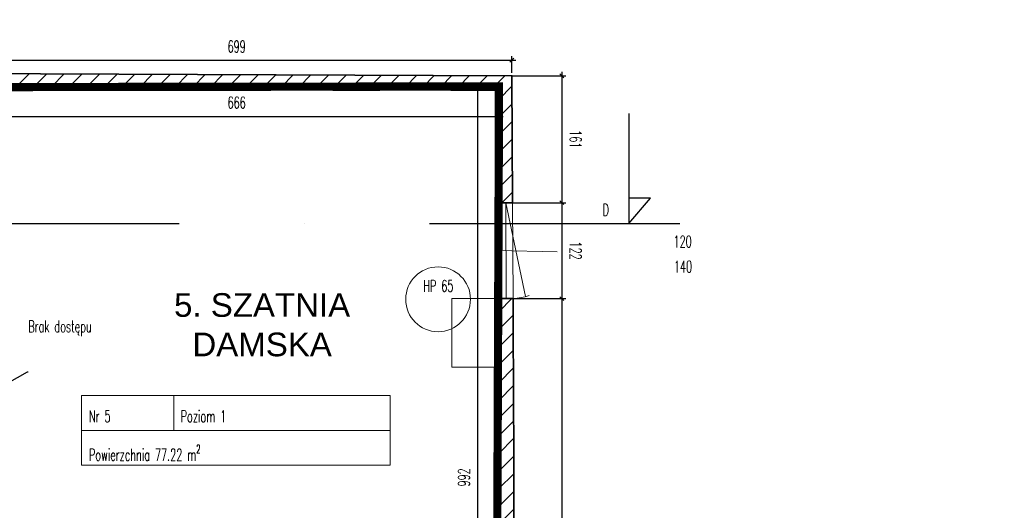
# Model space of a CAD drawing. Header units: millimetres. Extents: x 19887 to 192597, y -14203 to 39042.
# Tile 139 of 256: x 41738 to 43538, y -9790 to -8894. Entities that reach past the tile are written whole.
import ezdxf
from ezdxf import colors
from ezdxf.entities.mleader import LeaderData, LeaderLine
from ezdxf.math import Vec2, Vec3

# ---------------------------------------------------------------- set-up
doc = ezdxf.new("R2010")
doc.units = ezdxf.units.MM
for name, pattern in [('ACAD_ISO03W100', [30, 12, -18]), ('DASHED2', [9.525, 6.35, -3.175]), ('KRESKAKROPKA', [25.4, 12.7, -6.35, 0, -6.35])]:
    doc.linetypes.add(name, pattern=pattern)
doc.layers.get('Defpoints').update_dxf_attribs({"color": 4})
for name, color, linetype in [('A_DBA-RAMKI', 6, 'Continuous'), ('Opis', 252, 'Continuous'), ('Osie przekroj', 252, 'Continuous'), ('Sufit podwieszany', 252, 'Continuous'), ('Wymiarowanie', 3, 'Continuous'), ('Wypełnienie', 252, 'Continuous')]:
    doc.layers.add(name, color=color, linetype=linetype)
for name, color, linetype, lineweight in [('Basen_rzut_poziom_1_obrys', 252, 'Continuous', 35), ('Okna', 252, 'Continuous', 5), ('Schody', 252, 'Continuous', 5), ('Tabela', 1, 'Continuous', 0)]:
    doc.layers.add(name, color=color, linetype=linetype, lineweight=lineweight)
doc.styles.add('ARIAL', font='arial.ttf')
doc.styles.add('ROMANS', font='romans.shx', dxfattribs={"width": 0.6})
doc.styles.get("Standard").update_dxf_attribs({"font": 'arial.ttf'})
doc.dimstyles.new('000001FB70622F18', dxfattribs={"dimtxt": 20, "dimasz": 5, "dimexe": 5, "dimexo": 1, "dimgap": 20, "dimtad": 1, "dimtoh": 1, "dimdec": 0, "dimtxsty": 'Standard', "dimblk": 'OBLIQUE', "dimcen": 0, "dimdle": 5, "dimclrd": 252, "dimclre": 252, "dimclrt": 252, "dimadec": 0, "dimazin": 0, "dimtfac": 1, "dimtdec": 0, "dimtmove": 0, "dimatfit": 3, "dimldrblk": 'OBLIQUE', "dimfxl": 150, "dimfxlon": 1, "dimlwd": 25, "dimlwe": 25, "dimarcsym": 1})
pattern_1 = [(45, (3252.028, -2175.285), (-11.22532, 11.22532), [])]

# ---------------------------------------------------------------- blocks, each defined once
blk = doc.blocks.new('_Oblique')
at = {"color": 0, "linetype": 'ByBlock', "lineweight": -2}
blk.add_line((-0.5, -0.5), (0.5, 0.5), dxfattribs=at)
blk = doc.blocks.new('*D633')
at = {"layer": 'Defpoints', "color": 0}
for p in [(3756, -3077.1), (4422.2, -3077.1), (4422.2, -3115.2)]:
    blk.add_point(p, dxfattribs=at)
at = {"layer": 'Wymiarowanie', "color": 252, "linetype": 'Continuous', "lineweight": 25}
for p, q in [((3756, -3078.1), (3756, -3120.2)), ((4422.2, -3078.1), (4422.2, -3120.2)), ((3751, -3115.2), (4427.2, -3115.2))]:
    blk.add_line(p, q, dxfattribs=at)
at = {"layer": 'Wymiarowanie', "color": 252, "linetype": 'ByBlock', "lineweight": 25, "xscale": 5, "yscale": 5, "zscale": 5, "rotation": 180}
blk.add_blockref('_Oblique', (3756, -3115.2), dxfattribs=at)
at = {"layer": 'Wymiarowanie', "color": 252, "linetype": 'ByBlock', "lineweight": 25, "xscale": 5, "yscale": 5, "zscale": 5}
blk.add_blockref('_Oblique', (4422.2, -3115.2), dxfattribs=at)
at = {"layer": 'Wymiarowanie', "color": 252, "insert": (4089.1, -3097.7), "char_height": 15, "attachment_point": 5, "style": 'ROMANS'}
blk.add_mtext('666', dxfattribs=at)
blk = doc.blocks.new('*D794')
at = {"layer": 'Defpoints', "color": 0}
for p in [(4438.5, -3044), (3739.9, -3060.8), (4438.5, -3060.8)]:
    blk.add_point(p, dxfattribs=at)
at = {"layer": 'Wymiarowanie', "color": 252, "linetype": 'Continuous', "lineweight": 25}
for p, q in [((3734.9, -3044), (4443.5, -3044)), ((3739.9, -3059.8), (3739.9, -3039)), ((4438.5, -3059.8), (4438.5, -3039))]:
    blk.add_line(p, q, dxfattribs=at)
at = {"layer": 'Wymiarowanie', "color": 252, "linetype": 'ByBlock', "lineweight": 25, "xscale": 5, "yscale": 5, "zscale": 5, "rotation": 180}
blk.add_blockref('_Oblique', (3739.9, -3044), dxfattribs=at)
at = {"layer": 'Wymiarowanie', "color": 252, "linetype": 'ByBlock', "lineweight": 25, "xscale": 5, "yscale": 5, "zscale": 5}
blk.add_blockref('_Oblique', (4438.5, -3044), dxfattribs=at)
at = {"layer": 'Wymiarowanie', "color": 252, "insert": (4089.2, -3026.5), "char_height": 15, "attachment_point": 5, "style": 'ROMANS'}
blk.add_mtext('699', dxfattribs=at)
blk = doc.blocks.new('*D618')
at = {"layer": 'Defpoints', "color": 0}
for p in [(4438.5, -3063.7), (4439.1, -3224.6), (4501.8, -3224.6)]:
    blk.add_point(p, dxfattribs=at)
at = {"layer": 'Wymiarowanie', "color": 252, "linetype": 'Continuous', "lineweight": 25}
for p, q in [((4501.8, -3058.7), (4501.8, -3229.6)), ((4439.5, -3063.7), (4506.8, -3063.7)), ((4440.1, -3224.6), (4506.8, -3224.6))]:
    blk.add_line(p, q, dxfattribs=at)
at = {"layer": 'Wymiarowanie', "color": 252, "linetype": 'ByBlock', "lineweight": 25, "xscale": 5, "yscale": 5, "zscale": 5}
for p, rotation in [((4501.8, -3063.7), 90), ((4501.8, -3224.6), 270)]:
    blk.add_blockref('_Oblique', p, dxfattribs=dict(at, rotation=rotation))
at = {"layer": 'Wymiarowanie', "color": 252, "insert": (4519.3, -3144.2), "char_height": 15, "attachment_point": 5, "rotation": 270, "style": 'ROMANS'}
blk.add_mtext('161', dxfattribs=at)
blk = doc.blocks.new('*D796')
at = {"layer": 'Defpoints', "color": 0}
for p in [(4439.1, -3224.6), (4440, -3346.3), (4501.8, -3346.3)]:
    blk.add_point(p, dxfattribs=at)
at = {"layer": 'Wymiarowanie', "color": 252, "linetype": 'Continuous', "lineweight": 25}
for p, q in [((4501.8, -3219.6), (4501.8, -3351.3)), ((4440.1, -3224.6), (4506.8, -3224.6)), ((4441, -3346.3), (4506.8, -3346.3))]:
    blk.add_line(p, q, dxfattribs=at)
at = {"layer": 'Wymiarowanie', "color": 252, "linetype": 'ByBlock', "lineweight": 25, "xscale": 5, "yscale": 5, "zscale": 5}
for p, rotation in [((4501.8, -3224.6), 90), ((4501.8, -3346.3), 270)]:
    blk.add_blockref('_Oblique', p, dxfattribs=dict(at, rotation=rotation))
at = {"layer": 'Wymiarowanie', "color": 252, "insert": (4519.3, -3285.4), "char_height": 15, "attachment_point": 5, "rotation": 270, "style": 'ROMANS'}
blk.add_mtext('122', dxfattribs=at)
blk = doc.blocks.new('*D795')
at = {"layer": 'Defpoints', "color": 0}
for p in [(4440, -3346.3), (4442.7, -4076.4), (4501.8, -4076.4)]:
    blk.add_point(p, dxfattribs=at)
at = {"layer": 'Wymiarowanie', "color": 252, "linetype": 'Continuous', "lineweight": 25}
for p, q in [((4441, -3346.3), (4506.8, -3346.3)), ((4501.8, -3341.3), (4501.8, -4081.4)), ((4443.7, -4076.4), (4506.8, -4076.4))]:
    blk.add_line(p, q, dxfattribs=at)
at = {"layer": 'Wymiarowanie', "color": 252, "linetype": 'ByBlock', "lineweight": 25, "xscale": 5, "yscale": 5, "zscale": 5}
for p, rotation in [((4501.8, -3346.3), 90), ((4501.8, -4076.4), 270)]:
    blk.add_blockref('_Oblique', p, dxfattribs=dict(at, rotation=rotation))
at = {"layer": 'Wymiarowanie', "color": 252, "insert": (4519.3, -3711.3), "char_height": 15, "attachment_point": 5, "rotation": 270, "style": 'ROMANS'}
blk.add_mtext('730', dxfattribs=at)
blk = doc.blocks.new('*D806')
at = {"layer": 'Defpoints', "color": 0}
for p in [(4395.1, -3077.1), (4422.2, -3077.1), (4419.3, -4068.9)]:
    blk.add_point(p, dxfattribs=at)
at = {"layer": 'Wymiarowanie', "color": 252, "linetype": 'Continuous', "lineweight": 25}
for p, q in [((4395.1, -4073.9), (4395.1, -3072.1)), ((4421.2, -3077.1), (4390.1, -3077.1)), ((4418.3, -4068.9), (4390.1, -4068.9))]:
    blk.add_line(p, q, dxfattribs=at)
at = {"layer": 'Wymiarowanie', "color": 252, "linetype": 'ByBlock', "lineweight": 25, "xscale": 5, "yscale": 5, "zscale": 5}
for p, rotation in [((4395.1, -3077.1), 90), ((4395.1, -4068.9), 270)]:
    blk.add_blockref('_Oblique', p, dxfattribs=dict(at, rotation=rotation))
at = {"layer": 'Wymiarowanie', "color": 252, "insert": (4377.6, -3573), "char_height": 15, "attachment_point": 5, "rotation": 90, "style": 'ROMANS'}
blk.add_mtext('992', dxfattribs=at)
blk = doc.blocks.new('*D985')
at = {"layer": 'Defpoints', "color": 0}
for p in [(-1121.1, 124.6), (4438.5, -3063.7), (-1121.1, -3458.5)]:
    blk.add_point(p, dxfattribs=at)
at = {"layer": 'Wymiarowanie', "color": 252, "linetype": 'Continuous', "lineweight": 25}
for p, q in [((-1121.1, -25.4), (-1121.1, 129.6)), ((4438.5, -25.4), (4438.5, 129.6)), ((4443.5, 124.6), (-1126.1, 124.6))]:
    blk.add_line(p, q, dxfattribs=at)
at = {"layer": 'Wymiarowanie', "color": 252, "linetype": 'ByBlock', "lineweight": 25, "xscale": 5, "yscale": 5, "zscale": 5, "rotation": 180}
blk.add_blockref('_Oblique', (-1121.1, 124.6), dxfattribs=at)
at = {"layer": 'Wymiarowanie', "color": 252, "linetype": 'ByBlock', "lineweight": 25, "xscale": 5, "yscale": 5, "zscale": 5}
blk.add_blockref('_Oblique', (4438.5, 124.6), dxfattribs=at)
at = {"layer": 'Wymiarowanie', "color": 252, "insert": (1658.7, 142.1), "char_height": 15, "attachment_point": 5, "style": 'ROMANS'}
blk.add_mtext('5560', dxfattribs=at)
blk = doc.blocks.new('G$CF5E15B28')
at = {"layer": 'Wypełnienie'}
h = blk.add_hatch(dxfattribs=at)
h.set_pattern_fill('ANSI31', color=253, scale=5, angle=90)
h.set_pattern_definition(pattern_1)
h.paths.add_polyline_path([(3756, -3077.1), (4422.2, -3077.1), (4422.2, -3224.6), (4439.1, -3224.6), (4438.5, -3063.7), (3739.9, -3060.8), (3739.5, -2516.8), (3385.1, -2194), (3359.1, -2222.5), (3553.1, -2397), (3467.3, -2490.8), (3467.3, -2520.2), (3483.7, -2520.2), (3483.7, -2497.4), (3563.1, -2407), (3729.4, -2554), (3727, -3062.3), (3613.3, -3062.3), (3613.3, -3077.1), (3727.8, -3077.1), (3726.6, -3209.5), (3756, -3209.5)])
h = blk.add_hatch(dxfattribs=at)
h.set_pattern_fill('ANSI31', color=253, scale=5, angle=90)
h.set_pattern_definition(pattern_1)
h.paths.add_polyline_path([(3783, -4364.1), (3722, -4365), (3722.2, -4380.3), (3691.1, -4380.3), (3691.1, -4397.2), (3676.9, -4397.2), (3676.9, -4415.9), (3673.6, -4415.9), (3673.6, -4425.5), (3723, -4425.2), (3723, -4441), (3743.8, -4440.7), (3750.4, -4440.7), (3750.4, -4432.9), (3752.1, -4432.9), (3752.1, -4426.3), (4032.2, -4426.8), (4032.2, -4400.6), (4003.5, -4400.6), (4008.7, -4088.1), (4419.7, -4094.9), (4423.8, -4345.4), (4423.8, -4426.5), (4439.7, -4426.7), (4439.5, -4415.4), (4443.1, -4415.3), (4442.8, -4410.4), (4444.6, -4410.3), (4444, -4327.4), (4446.5, -4327.2), (4446.7, -4123.1), (4447.2, -4076.4), (4442.7, -4076.4), (4441.2, -3705.8), (4440.8, -3548.6), (4440.3, -3464.1), (4439.9, -3380.4), (4440, -3346.3), (4422.2, -3346.3), (4422.2, -3559.5), (4420.7, -3920.9), (4419.3, -4068.9), (3980.1, -4061.7), (3977.4, -4400.6), (3782.4, -4399.3)])
at = {"layer": 'Basen_rzut_poziom_1_obrys', "color": 253, "elevation": 0}
for points in [[(3739.9, -3060.8), (4438.5, -3063.7), (4439.1, -3224.6)], [(3756, -3077.1), (4422.2, -3077.1)], [(4422.2, -3224.6), (4422.2, -3077.1)], [(4422.2, -3224.6), (4439.1, -3224.6)], [(4422.2, -3346.3), (4422.2, -3772.8), (4419.3, -4068.9)], [(4422.2, -3346.3), (4440, -3346.3)], [(4439.7, -4426.7), (4439.5, -4415.4), (4443.1, -4415.3), (4442.8, -4410.4), (4444.6, -4410.3), (4444, -4327.4), (4446.5, -4327.2), (4446.7, -4123.1), (4447.2, -4076.4), (4442.7, -4076.4), (4442.7, -4046.8), (4442.4, -3992.8), (4442.1, -3938.5), (4441.9, -3875.8), (4441.9, -3824.6), (4441.4, -3772.4), (4441.2, -3705.8), (4441, -3623.4), (4440.8, -3548.6), (4440.3, -3464.1), (4439.9, -3380.4), (4439.9, -3346.3)]]:
    blk.add_lwpolyline(points, dxfattribs=at)
at = {"layer": 'Okna', "color": 253, "elevation": 0}
for points in [[(4422.2, -3346.3), (4422.2, -3346.3), (4422.2, -3224.6), (4422.2, -3224.6)], [(4430.6, -3224.6), (4431.1, -3346.3)], [(4430.6, -3224.6), (4455.6, -3343.7)], [(4440, -3346.3), (4439.1, -3224.6)], [(4419.5, -3285.4), (4496, -3286.8)]]:
    blk.add_lwpolyline(points, dxfattribs=at)
at = {"layer": 'Okna', "color": 253}
blk.add_circle((4344.8, -3347.1, 0), 41.1, dxfattribs=at)
blk.add_arc((4432.7, -3250.7, 0), 95.9, 274.3348, 286.8068, dxfattribs=at)
at = {"layer": 'Osie przekroj', "color": 253}
for p, q in [((4587, -3111.5, 0), (4587, -3250.8, 0)), ((4587, -3250.8, 0), (4614.6, -3219, 0)), ((4614.6, -3219, 0), (4587, -3219, 0))]:
    blk.add_line(p, q, dxfattribs=at)
at = {"layer": 'Osie przekroj', "color": 253, "linetype": 'KRESKAKROPKA', "ltscale": 25, "elevation": 0}
blk.add_lwpolyline([(-1381.7, -3250.8), (4673.8, -3250.8)], dxfattribs=at)
at = {"layer": 'Schody', "color": 253, "elevation": 0}
blk.add_lwpolyline([(4422.2, -3346.3), (4362.2, -3346.3), (4362.2, -3433.3), (4422.2, -3433.3)], dxfattribs=at)
at = {"layer": 'Sufit podwieszany', "color": 253, "linetype": 'ACAD_ISO03W100', "ltscale": 5, "elevation": 0}
for points in [[(3761, -3082.1), (4417.2, -3082.1)], [(4417.2, -3082.1), (4417.2, -3772.8), (4414.3, -4063.9)]]:
    blk.add_lwpolyline(points, dxfattribs=at)
at = {"layer": 'Tabela', "color": 253, "elevation": 0}
blk.add_lwpolyline([(3892.1, -3469.3), (4284, -3469.3), (4284, -3557.4), (3892.1, -3557.4)], close=True, dxfattribs=at)
for points in [[(4009.6, -3469.3), (4009.6, -3513.4)], [(3892.1, -3513.4), (4284, -3513.4)]]:
    blk.add_lwpolyline(points, dxfattribs=at)
at = {"layer": 'Okna', "color": 253, "char_height": 15, "style": 'ROMANS'}
for s, insert, width, attachment_point in [('120', (4666.8, -3266.5, 0), 190.296, 3), ('140', (4667.3, -3298.2, 0), 190.296, 3), ('HP 65', (4326.1, -3322.7, 0), 157.291, 1)]:
    blk.add_mtext(s, dxfattribs=dict(at, insert=insert, width=width, attachment_point=attachment_point))
at = {"layer": 'Opis', "color": 253, "insert": (3824.6, -3374, 0), "char_height": 15, "width": 924.307, "attachment_point": 1, "style": 'ROMANS'}
blk.add_mtext('Brak dostępu', dxfattribs=at)
at = {"layer": 'Osie przekroj', "color": 253, "insert": (4553.6, -3226.1, 0), "char_height": 15, "width": 461.798, "attachment_point": 1, "style": 'ROMANS'}
blk.add_mtext('D', dxfattribs=at)
at = {"layer": 'Tabela', "color": 253, "char_height": 15, "width": 61580.813, "attachment_point": 1, "style": 'ROMANS'}
for s, insert in [('Nr 5', (3901.7, -3488, 0)), ('Poziom 1', (4018.1, -3488, 0)), ('\\A1;Powierzchnia 77.22 m{\\H0.7x;\\S2^ ;}', (3901.7, -3531.7, 0))]:
    blk.add_mtext(s, dxfattribs=dict(at, insert=insert))
at = {"layer": 'Wymiarowanie', "color": 253}
for base, p1, p2, angle, override, picture, middle in [((-1121.1, 124.6, 0), (4438.5, -3063.7, 0), (-1121.1, -3458.5, 0), 0, {"dimtxt": 15, "dimgap": 10, "dimtxsty": 'ROMANS'}, '*D985', (1658.7, 142.1, 0)), ((4438.5, -3044, 0), (3739.9, -3060.8, 0), (4438.5, -3060.8, 0), 0, {"dimtxt": 15, "dimgap": 10, "dimtxsty": 'ROMANS'}, '*D794', (4089.2, -3026.5, 0)), ((4501.8, -3224.6, 0), (4438.5, -3063.7, 0), (4439.1, -3224.6, 0), 90, {"dimtxt": 15, "dimgap": 10, "dimtad": 2, "dimtxsty": 'ROMANS'}, '*D618', (4519.3, -3144.2, 0)), ((4395.1, -3077.1, 0), (4419.3, -4068.9, 0), (4422.2, -3077.1, 0), 90, {"dimtxt": 15, "dimgap": 10, "dimtxsty": 'ROMANS'}, '*D806', (4377.6, -3573, 0)), ((4422.2, -3115.2, 0), (3756, -3077.1, 0), (4422.2, -3077.1, 0), 0, {"dimtxt": 15, "dimgap": 10, "dimtxsty": 'ROMANS'}, '*D633', (4089.1, -3097.7, 0)), ((4501.8, -3346.3, 0), (4439.1, -3224.6, 0), (4440, -3346.3, 0), 90, {"dimtxt": 15, "dimgap": 10, "dimtad": 2, "dimtxsty": 'ROMANS', "dimtmove": 1}, '*D796', (4519.3, -3285.4, 0)), ((4501.8, -4076.4, 0), (4440, -3346.3, 0), (4442.7, -4076.4, 0), 90, {"dimtxt": 15, "dimgap": 10, "dimtad": 2, "dimtxsty": 'ROMANS', "dimtmove": 1}, '*D795', (4519.3, -3711.3, 0))]:
    dim = blk.add_linear_dim(base=base, p1=p1, p2=p2, angle=angle, dimstyle='000001FB70622F18', override=override, dxfattribs=at)
    dim.commit()
    dim.dimension.update_dxf_attribs({"geometry": picture, "text_midpoint": middle})
at = {"layer": 'Schody', "color": 253}
ml = blk.add_multileader_mtext('Standard', dxfattribs=at)
ml.set_content('', color=253)
ml.set_leader_properties()
ml.build(insert=Vec2(0, 0))
ml.multileader.update_dxf_attribs({"text_top_attachment_type": 0, "text_bottom_attachment_type": 0, "dogleg_length": 0.8, "arrow_head_size": 20})
ctx = ml.context
ctx.base_point, ctx.char_height, ctx.arrow_head_size, ctx.landing_gap_size, ctx.plane_origin, ctx.plane_x_axis, ctx.plane_y_axis = Vec3(3824.4, -3439.3, 0), 0.4, 20, 0.2, Vec3(4902.7, -3845, 0), Vec3(1, 0, 0), Vec3(0, 1, 0)
ctx.attachment_type = 2
notes = []
notes.append((ctx, [(1, (1, 1, 0), (3823.6, -3439.3, 0), (1, 0, 0), 0.8, [(0, [(3665.9, -3526.7, 0)], 256, [])])]))
ctx.mtext.insert, ctx.mtext.text_direction, ctx.mtext.flow_direction = Vec3(3824.6, -3439.3, 0), Vec3(1, 0, 0), 5
for ctx, leaders in notes:
    for number, flags, end, landing, length, lines in leaders:
        leader = LeaderData()
        leader.index, (leader.has_last_leader_line, leader.has_dogleg_vector, leader.attachment_direction) = number, flags
        leader.last_leader_point, leader.dogleg_vector, leader.dogleg_length = Vec3(end), Vec3(landing), length
        for number, points, colour, breaks in lines:
            line = LeaderLine()
            line.index, line.vertices, line.color, line.breaks = number, Vec3.list(points), colors.encode_raw_color(colour), breaks
            leader.lines.append(line)
        ctx.leaders.append(leader)

msp = doc.modelspace()

# ---------------------------------------------------------------- linework, layer by layer
at = {"layer": 'A_DBA-RAMKI', "color": 210, "linetype": 'DASHED2', "ltscale": 10, "const_width": 15, "elevation": 0}
msp.add_lwpolyline([(40822.3, -7548.3), (40728.4, -7647.8), (40955.4, -7882.4), (41041.8, -7789.8), (41061.5, -7809.5), (41082.5, -7786.2), (41616.6, -8262.5), (41614.3, -9017.3), (42614.2, -9015.9), (42608.6, -10444), (41976.1, -10433.6), (41972.3, -10921.6), (41608, -10919.8), (41602.1, -11263.9)], dxfattribs=at)

# ---------------------------------------------------------------- block references
at = {"xscale": 1.44, "yscale": 1.44, "zscale": 1.44}
msp.add_blockref('G$CF5E15B28', (36246.3, -4584.8, 0), dxfattribs=at)

# ---------------------------------------------------------------- texts
at = {"layer": 'A_DBA-RAMKI', "color": 3, "ltscale": 60, "insert": (42181.2, -9451.4, 0), "char_height": 43.2, "width": 1545.592, "attachment_point": 5, "style": 'ARIAL'}
msp.add_mtext('5. SZATNIA \\PDAMSKA ', dxfattribs=at)

doc.saveas('drawing.dxf')
